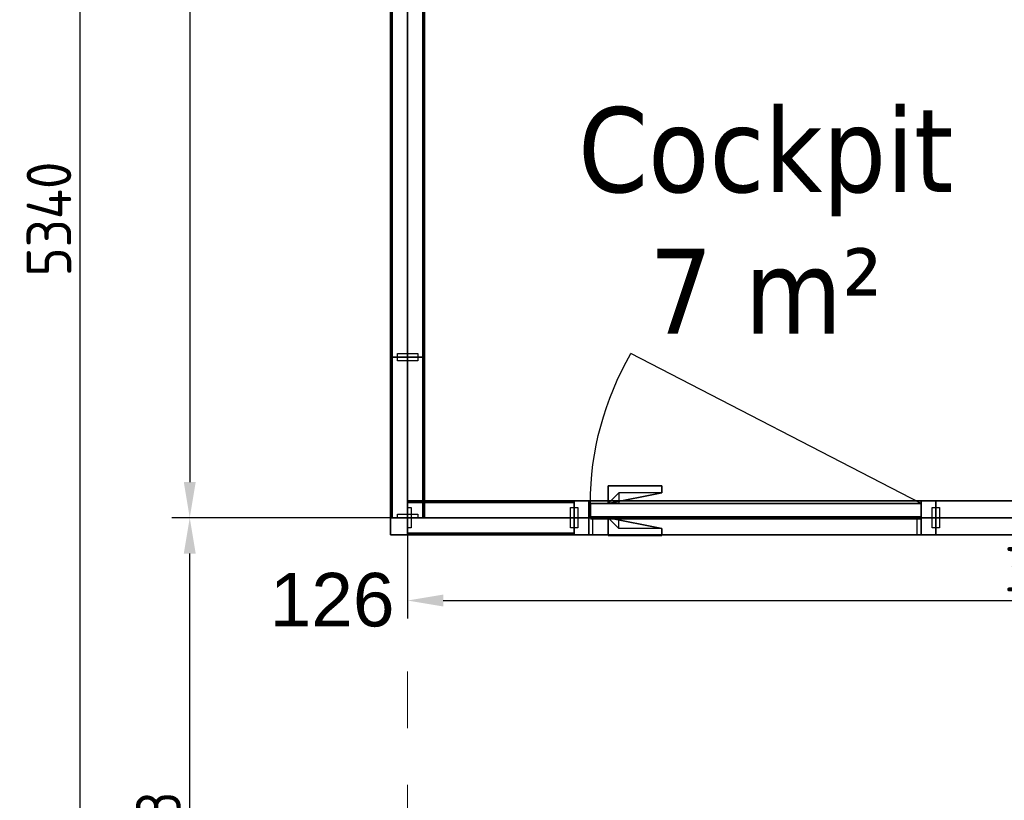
# Model space of a CAD drawing. Extents: x 3165 to 57695, y -7842 to 39081.
# Tile 29 of 248: x 8930 to 11688, y 31370 to 33557. Entities that reach past the tile are written whole.
import ezdxf
from ezdxf.enums import TextEntityAlignment as Align

# ---------------------------------------------------------------- set-up
doc = ezdxf.new("R2010")
doc.units = 0
doc.header["$LTSCALE"] = 50
doc.header["$PDSIZE"] = -5
doc.linetypes.add('HIDDEN2', pattern=[4.7625, 3.175, -1.5875])
doc.linetypes.add('Onderlegger 3e verdieping$0$stramien', pattern=[22.225, 12.7, -3.175, 3.175, -3.175])
doc.layers.get('0').update_dxf_attribs({"linetype": 'CONTINUOUS'})
doc.layers.get('DEFPOINTS').update_dxf_attribs({"linetype": 'CONTINUOUS'})
for name, color, linetype in [('AS-A38--_F----5', 2, 'CONTINUOUS'), ('AS-A38--_F---4-', 9, 'CONTINUOUS'), ('AS-I38-E_F----5_Deuren', 7, 'CONTINUOUS'), ('AS-I38-M_F----5_Deurmodulen', 7, 'CONTINUOUS'), ('AS-I38-M_F----5_Hoekaansluitingen', 7, 'CONTINUOUS'), ('AS-I38-M_F----5_Wandmodulen', 7, 'CONTINUOUS'), ('AS-L32--_F----5', 84, 'CONTINUOUS'), ('AS-L32--_F---4-', 84, 'CONTINUOUS'), ('AS-L32--_F-23--', 84, 'CONTINUOUS'), ('AS-L32--_F123--', 84, 'CONTINUOUS'), ('AS-L38--', 7, 'CONTINUOUS'), ('AS-L38--_F----5', 7, 'CONTINUOUS'), ('AS-L38--_F---4-', 7, 'CONTINUOUS'), ('AS-L38--_F-23--', 3, 'CONTINUOUS'), ('AS-L38--_F1----', 2, 'CONTINUOUS'), ('AS-L38--_F1-----', 2, 'CONTINUOUS'), ('AS-L38--_F123--', 7, 'CONTINUOUS'), ('AS-L38GL_F---4-', 2, 'CONTINUOUS'), ('AS-L38GL_F123--', 3, 'CONTINUOUS'), ('AS-M38--_F----5', 1, 'CONTINUOUS'), ('AS-M38--_F123--_Wandlengte', 1, 'CONTINUOUS'), ('AS-T38--_F----5', 7, 'CONTINUOUS'), ('IWTEKST', 2, 'CONTINUOUS')]:
    doc.layers.add(name, color=color, linetype=linetype)
for name, color, linetype, plot in [('AS-I38-1_F----5', 2, 'CONTINUOUS', False), ('IWHARTWAND', 6, 'CONTINUOUS', False), ('IWHULPLIJN', 40, 'CONTINUOUS', False)]:
    doc.layers.add(name, color=color, linetype=linetype, plot=plot)
doc.layers.add('Onderlegger 3e verdieping$0$A-AREA-IDEN', color=8, linetype='CONTINUOUS', lineweight=18)
doc.layers.add('Onderlegger 3e verdieping$0$S-GRID', color=8, linetype='CONTINUOUS', lineweight=18)
doc.styles.add('Onderlegger 3e verdieping$0$Tahoma_1', font='TAHOMA.TTF', dxfattribs={"height": 238.040123})
doc.styles.get("Standard").update_dxf_attribs({"font": 'isocp.shx'})
doc.dimstyles.new('CWall_F2_Wandlengte', dxfattribs={"dimscale": 50, "dimtxt": 2.5, "dimasz": 2, "dimexe": 1, "dimexo": 1, "dimgap": 0.5, "dimtad": 1, "dimdec": 0, "dimdsep": 46, "dimtxsty": 'Standard', "dimcen": 2.5, "dimclrt": 2, "dimadec": 0, "dimazin": 0, "dimtfac": 1, "dimtdec": 0, "dimtix": 1, "dimtmove": 2, "dimatfit": 0, "dimfxl": 0, "dimtolj": 1, "dimtzin": 0, "dimarcsym": 0})
pattern_1 = [(60, (616, 2090), (-43300, 25000), [300, -50000]), (60, (690, 2164), (-43300, 25000), [100, -50000]), (60, (645, 2190), (-43300, 25000), [100, -50000]), (150, (780, 2170), (-25000, -43300), [200, -50000])]
pattern_2 = [(0, (691.5, 1360), (29.7656, 59.5312), [0, -59.5312])]
pattern_3 = [(60, (616, 1230), (-43300, 25000), [300, -50000]), (60, (690, 1304), (-43300, 25000), [100, -50000]), (60, (645, 1330), (-43300, 25000), [100, -50000]), (150, (780, 1310), (-25000, -43300), [200, -50000])]
pattern_4 = [(60, (616, 370), (-43300, 25000), [300, -50000]), (60, (690, 444), (-43300, 25000), [100, -50000]), (60, (645, 470), (-43300, 25000), [100, -50000]), (150, (780, 450), (-25000, -43300), [200, -50000])]
pattern_5 = [(60, (150, 2090), (-43300, 25000), [300, -50000]), (60, (220, 2164), (-43300, 25000), [100, -50000]), (60, (180, 2190), (-43300, 25000), [100, -50000]), (150, (310, 2170), (-25000, -43300), [200, -50000])]
pattern_6 = [(0, (225, 1360), (29.766, 59.531), [0, -59.531])]
pattern_7 = [(60, (150, 1230), (-43300, 25000), [300, -50000]), (60, (220, 1304), (-43300, 25000), [100, -50000]), (60, (180, 1330), (-43300, 25000), [100, -50000]), (150, (310, 1310), (-25000, -43300), [200, -50000])]
pattern_8 = [(60, (150, 370), (-43300, 25000), [300, -50000]), (60, (220, 444), (-43300, 25000), [100, -50000]), (60, (180, 470), (-43300, 25000), [100, -50000]), (150, (310, 450), (-25000, -43300), [200, -50000])]
pattern_9 = [(60, (160, 370), (-43300, 25000), [300, -50000]), (60, (230, 444), (-43300, 25000), [100, -50000]), (60, (187, 470), (-43300, 25000), [100, -50000]), (150, (320, 450), (-25000, -43300), [200, -50000])]
pattern_10 = [(60, (160, 1230), (-43300, 25000), [300, -50000]), (60, (230, 1304), (-43300, 25000), [100, -50000]), (60, (187, 1330), (-43300, 25000), [100, -50000]), (150, (320, 1310), (-25000, -43300), [200, -50000])]
pattern_11 = [(0, (233.25, 1360), (29.766, 59.531), [0, -59.531])]
pattern_12 = [(60, (160, 2090), (-43300, 25000), [300, -50000]), (60, (230, 2164), (-43300, 25000), [100, -50000]), (60, (187, 2190), (-43300, 25000), [100, -50000]), (150, (320, 2170), (-25000, -43300), [200, -50000])]

# ---------------------------------------------------------------- blocks, each defined once
blk = doc.blocks.new('Onderlegger 3e verdieping')
at = {"layer": 'Onderlegger 3e verdieping$0$S-GRID', "linetype": 'Onderlegger 3e verdieping$0$stramien'}
blk.add_line((10016.6, 38080.6), (10016.6, 16252.6), dxfattribs=at)
at = {"layer": 'Onderlegger 3e verdieping$0$A-AREA-IDEN', "insert": (11019.6, 33311.9), "char_height": 238.04, "width": 1263, "attachment_point": 2, "line_spacing_factor": 1.000232, "style": 'Onderlegger 3e verdieping$0$Tahoma_1'}
blk.add_mtext('Cockpit\\P7 m²', dxfattribs=at)
blk = doc.blocks.new('QHK-17--_CTA01')
at = {"layer": 'AS-L38--_F----5', "linetype": 'HIDDEN2'}
blk.add_line((0, 0), (0, 0, 2700), dxfattribs=at)
at = {"layer": 'AS-L38--_F---4-'}
blk.add_line((-47.5, 47.5), (-47.5, 47.5, 2700), dxfattribs=at)
for points, invisible_edges in [([(0, 47.5, 2700), (0, -47.5, 2700), (47.5, -47.5, 2700), (-47.5, 47.5, 2700)], 4), ([(47.5, -47.5, 2700), (-47.5, 47.5, 2700), (-47.5, 0, 2700), (47.5, 0, 2700)], 1), ([(47.5, 0), (47.5, 0, 60), (47.5, -47.5, 60), (47.5, -47.5)], 1), ([(47.5, 0, 2660), (47.5, 0, 2700), (47.5, -47.5, 2700), (47.5, -47.5, 2660)], 1), ([(47.5, -47.5), (47.5, -47.5, 60), (0, -47.5, 60), (0, -47.5)], 4), ([(47.5, -47.5, 2660), (47.5, -47.5, 2700), (0, -47.5, 2700), (0, -47.5, 2660)], 4)]:
    blk.add_3dface(points, dxfattribs=dict(at, invisible_edges=invisible_edges))
for points in [[(47.5, 0, 60), (47.5, 0, 2660), (47.5, -47.5, 2660), (47.5, -47.5, 60)], [(47.5, -47.5, 60), (47.5, -47.5, 2660), (0, -47.5, 2660), (0, -47.5, 60)]]:
    blk.add_3dface(points, dxfattribs=at)
at = {"layer": 'AS-L38--_F123--'}
blk.add_lwpolyline([(0, -47.5), (47.5, -47.5), (47.5, 0)], dxfattribs=at)
at = {"layer": 'DEFPOINTS'}
blk.add_point((0, 0, 2700), dxfattribs=at)
at = {"layer": 'AS-I38-M_F----5_Hoekaansluitingen', "extrusion": (1, -6.12303e-17, 0)}
blk.add_text('D126', height=125, rotation=90, dxfattribs=at).set_placement((0, 2750), align=Align.MIDDLE_LEFT)
at = {"layer": 'AS-I38-M_F----5_Hoekaansluitingen', "extrusion": (0, -1, 0)}
blk.add_text('D126', height=125, rotation=90, dxfattribs=at).set_placement((0, 2750), align=Align.MIDDLE_LEFT)
blk = doc.blocks.new('WandNr5o_CTA01')
at = {"layer": 'AS-T38--_F----5', "color": 0, "linetype": 'ByBlock'}
blk.add_circle((0, -18), 2.5, dxfattribs=at)
blk.add_attdef('WANDNR', text='', height=2.5, dxfattribs=at).set_placement((0, -18), align=Align.MIDDLE)
blk = doc.blocks.new('BvnAans-_CTA01')
at = {"layer": 'AS-L38--_F----5', "color": 0, "invisible_edges": 10}
blk.add_3dface([(0, 0), (1, 0), (1, 0, 1), (0, 0, 1)], dxfattribs=at)
at = {"layer": 'AS-L38--_F---4-', "invisible_edges": 10}
for points in [[(0, 0.5), (1, 0.5), (1, 0.5, 1), (0, 0.5, 1)], [(0, -0.5), (1, -0.5), (1, -0.5, 1), (0, -0.5, 1)]]:
    blk.add_3dface(points, dxfattribs=at)
at = {"layer": 'AS-L38--_F---4-'}
blk.add_3dface([(0, -0.5, 1), (0, 0.5, 1), (1, 0.5, 1), (1, -0.5, 1)], dxfattribs=at)
blk = doc.blocks.new('OndrAans_CTA01')
at = {"layer": 'AS-L38--_F----5', "color": 0, "invisible_edges": 10}
blk.add_3dface([(0, 0), (1, 0), (1, 0, 1), (0, 0, 1)], dxfattribs=at)
at = {"layer": 'AS-L38--_F---4-', "invisible_edges": 10}
for points in [[(0, 0.5), (1, 0.5), (1, 0.5, 1), (0, 0.5, 1)], [(0, -0.5), (1, -0.5), (1, -0.5, 1), (0, -0.5, 1)]]:
    blk.add_3dface(points, dxfattribs=at)
at = {"layer": 'AS-L38--_F123--', "color": 0}
blk.add_3dface([(0, -0.5), (1, -0.5), (1, 0.5), (0, 0.5)], dxfattribs=at)
blk = doc.blocks.new('Q0WDSTL-_CTA01')
at = {"layer": 'AS-L38--_F-23--'}
for p, q in [((0, 0.3), (0, 0.5)), ((0, -0.3), (0, -0.5))]:
    blk.add_line(p, q, dxfattribs=at)
at = {"layer": 'AS-L38--_F-23--', "color": 1}
blk.add_lwpolyline([(0, 0.3), (1, 0.3), (1, -0.3), (0, -0.3)], dxfattribs=at)
at = {"layer": 'AS-L38--_F1-----'}
blk.add_lwpolyline([(0, 0.5), (0, -0.5)], dxfattribs=at)
blk = doc.blocks.new('QPGLAS--_CTA01')
at = {"layer": 'AS-L38--_F----5', "color": 0}
blk.add_3dface([(0, 0), (1, 0), (1, 0, 1), (0, 0, 1)], dxfattribs=at)
at = {"layer": 'AS-L38GL_F123--'}
blk.add_line((0, 0), (1, 0), dxfattribs=at)
at = {"layer": 'AS-L38GL_F---4-'}
mesh = blk.add_polymesh((6, 3), dxfattribs=at)
for k, corner in enumerate([(1, -0.45, 1), (1, -0.45), (1, -0.45), (0, -0.45, 1), (0, -0.45), (0, -0.45), (0, 0.45, 1), (0, 0.45), (0, -0.45), (1, 0.45, 1), (1, 0.45), (1, -0.45), (1, 0.45, 1), (1, 0.45, 1), (1, -0.45, 1), (0, 0.45, 1), (0, 0.45, 1), (0, -0.45, 1)]):
    mesh.set_mesh_vertex(divmod(k, 3), corner)
blk = doc.blocks.new('O4------_CTA01')
blk.add_blockref('QPGLAS--_CTA01', (0, 0))
blk = doc.blocks.new('QWND19--_CTA01')
at = {"layer": 'AS-A38--_F----5', "extrusion": (0, -1, 0)}
h = blk.add_hatch(dxfattribs=at)
h.set_pattern_fill('GLAS2', color=256, scale=50, angle=60, style=0, pattern_type=2)
h.set_pattern_definition(pattern_1)
h.paths.add_polyline_path([(0, 1780), (1383, 1780), (1383, 2660), (0, 2660)])
h = blk.add_hatch(dxfattribs=at)
h.set_pattern_fill('GLAS2', color=256, scale=50, angle=60, style=0, pattern_type=2)
h.set_pattern_definition(pattern_3)
h.paths.add_polyline_path([(0, 940), (1383, 940), (1383, 1780), (0, 1780)])
h = blk.add_hatch(dxfattribs=at)
h.set_pattern_fill('GLAS2', color=256, scale=50, angle=60, style=0, pattern_type=2)
h.set_pattern_definition(pattern_4)
h.paths.add_polyline_path([(0, 60), (1383, 60), (1383, 940), (0, 940)])
h = blk.add_hatch(dxfattribs=at)
h.set_pattern_fill('DOTS', color=256, scale=37.5, style=0)
h.set_pattern_definition(pattern_2)
h.paths.add_polyline_path([(10, 950), (1373, 950), (1373, 1770), (10, 1770)])
at = {"layer": 'AS-A38--_F---4-', "extrusion": (0, -1, 0)}
h = blk.add_hatch(dxfattribs=at)
h.set_pattern_fill('GLAS2', color=256, scale=50, angle=60, style=0, pattern_type=2)
h.set_pattern_definition(pattern_1)
h.paths.add_polyline_path([(0, 1780), (1383, 1780), (1383, 2660), (0, 2660)])
h = blk.add_hatch(dxfattribs=at)
h.set_pattern_fill('GLAS2', color=256, scale=50, angle=60, style=0, pattern_type=2)
h.set_pattern_definition(pattern_3)
h.paths.add_polyline_path([(0, 940), (1383, 940), (1383, 1780), (0, 1780)])
h = blk.add_hatch(dxfattribs=at)
h.set_pattern_fill('GLAS2', color=256, scale=50, angle=60, style=0, pattern_type=2)
h.set_pattern_definition(pattern_4)
h.paths.add_polyline_path([(0, 60), (1383, 60), (1383, 940), (0, 940)])
h = blk.add_hatch(dxfattribs=at)
h.set_pattern_fill('DOTS', color=256, scale=37.5, style=0)
h.set_pattern_definition(pattern_2)
h.paths.add_polyline_path([(10, 950), (1373, 950), (1373, 1770), (10, 1770)])
h = blk.add_hatch(dxfattribs=at)
h.set_pattern_fill('GLAS2', color=256, scale=50, angle=60, style=0, pattern_type=2)
h.set_pattern_definition(pattern_1)
h.paths.add_polyline_path([(0, 1780), (1383, 1780), (1383, 2660), (0, 2660)])
h = blk.add_hatch(dxfattribs=at)
h.set_pattern_fill('GLAS2', color=256, scale=50, angle=60, style=0, pattern_type=2)
h.set_pattern_definition(pattern_3)
h.paths.add_polyline_path([(0, 940), (1383, 940), (1383, 1780), (0, 1780)])
h = blk.add_hatch(dxfattribs=at)
h.set_pattern_fill('GLAS2', color=256, scale=50, angle=60, style=0, pattern_type=2)
h.set_pattern_definition(pattern_4)
h.paths.add_polyline_path([(0, 60), (1383, 60), (1383, 940), (0, 940)])
h = blk.add_hatch(dxfattribs=at)
h.set_pattern_fill('DOTS', color=256, scale=37.5, style=0)
h.set_pattern_definition(pattern_2)
h.paths.add_polyline_path([(10, 950), (1373, 950), (1373, 1770), (10, 1770)])
at = {"layer": 'DEFPOINTS'}
blk.add_point((0, 0, 2700), dxfattribs=at)
at = {"layer": 'AS-L38--', "yscale": 95}
for name, p, xscale, zscale in [('BvnAans-_CTA01', (0, 0, 2660), 1383, 40), ('OndrAans_CTA01', (0, 0), 1383, 60), ('Q0WDSTL-_CTA01', (0, 0), 10, 10), ('O4------_CTA01', (0, 0, 1780), 1383, 880), ('O4------_CTA01', (0, 0, 940), 1383, 840), ('O4------_CTA01', (0, 0, 60), 1383, 880)]:
    blk.add_blockref(name, p, dxfattribs=dict(at, xscale=xscale, zscale=zscale))
at = {"layer": 'AS-L38--', "xscale": 10, "yscale": 95, "zscale": 10, "rotation": 180}
blk.add_blockref('Q0WDSTL-_CTA01', (1383, 0), dxfattribs=at)
at = {"layer": 'AS-I38-1_F----5', "extrusion": (0, -1, 0)}
blk.add_text('2', height=90, dxfattribs=at).set_placement((40, 130))
at = {"layer": 'AS-I38-M_F----5_Wandmodulen', "extrusion": (0, -1, 0)}
blk.add_text('GH', height=125, rotation=90, dxfattribs=at).set_placement((691.5, 2750), align=Align.MIDDLE_LEFT)
blk = doc.blocks.new('QWND96--_CTA01')
at = {"layer": 'AS-A38--_F----5', "extrusion": (0, -1, 0)}
h = blk.add_hatch(dxfattribs=at)
h.set_pattern_fill('GLAS2', color=256, scale=50, angle=60, style=0, pattern_type=2)
h.set_pattern_definition(pattern_5)
h.paths.add_polyline_path([(0, 1780), (450, 1780), (450, 2660), (0, 2660)])
h = blk.add_hatch(dxfattribs=at)
h.set_pattern_fill('GLAS2', color=256, scale=50, angle=60, style=0, pattern_type=2)
h.set_pattern_definition(pattern_7)
h.paths.add_polyline_path([(0, 940), (450, 940), (450, 1780), (0, 1780)])
h = blk.add_hatch(dxfattribs=at)
h.set_pattern_fill('GLAS2', color=256, scale=50, angle=60, style=0, pattern_type=2)
h.set_pattern_definition(pattern_8)
h.paths.add_polyline_path([(0, 60), (450, 60), (450, 940), (0, 940)])
h = blk.add_hatch(dxfattribs=at)
h.set_pattern_fill('DOTS', color=256, scale=37.5, style=0)
h.set_pattern_definition(pattern_6)
h.paths.add_polyline_path([(10, 950), (440, 950), (440, 1770), (10, 1770)])
at = {"layer": 'AS-A38--_F---4-', "extrusion": (0, -1, 0)}
h = blk.add_hatch(dxfattribs=at)
h.set_pattern_fill('GLAS2', color=256, scale=50, angle=60, style=0, pattern_type=2)
h.set_pattern_definition(pattern_5)
h.paths.add_polyline_path([(0, 1780), (450, 1780), (450, 2660), (0, 2660)])
h = blk.add_hatch(dxfattribs=at)
h.set_pattern_fill('GLAS2', color=256, scale=50, angle=60, style=0, pattern_type=2)
h.set_pattern_definition(pattern_7)
h.paths.add_polyline_path([(0, 940), (450, 940), (450, 1780), (0, 1780)])
h = blk.add_hatch(dxfattribs=at)
h.set_pattern_fill('GLAS2', color=256, scale=50, angle=60, style=0, pattern_type=2)
h.set_pattern_definition(pattern_8)
h.paths.add_polyline_path([(0, 60), (450, 60), (450, 940), (0, 940)])
h = blk.add_hatch(dxfattribs=at)
h.set_pattern_fill('DOTS', color=256, scale=37.5, style=0)
h.set_pattern_definition(pattern_6)
h.paths.add_polyline_path([(10, 950), (440, 950), (440, 1770), (10, 1770)])
h = blk.add_hatch(dxfattribs=at)
h.set_pattern_fill('GLAS2', color=256, scale=50, angle=60, style=0, pattern_type=2)
h.set_pattern_definition(pattern_5)
h.paths.add_polyline_path([(0, 1780), (450, 1780), (450, 2660), (0, 2660)])
h = blk.add_hatch(dxfattribs=at)
h.set_pattern_fill('GLAS2', color=256, scale=50, angle=60, style=0, pattern_type=2)
h.set_pattern_definition(pattern_7)
h.paths.add_polyline_path([(0, 940), (450, 940), (450, 1780), (0, 1780)])
h = blk.add_hatch(dxfattribs=at)
h.set_pattern_fill('GLAS2', color=256, scale=50, angle=60, style=0, pattern_type=2)
h.set_pattern_definition(pattern_8)
h.paths.add_polyline_path([(0, 60), (450, 60), (450, 940), (0, 940)])
h = blk.add_hatch(dxfattribs=at)
h.set_pattern_fill('DOTS', color=256, scale=37.5, style=0)
h.set_pattern_definition(pattern_6)
h.paths.add_polyline_path([(10, 950), (440, 950), (440, 1770), (10, 1770)])
at = {"layer": 'DEFPOINTS'}
blk.add_point((0, 0, 2700), dxfattribs=at)
at = {"layer": 'AS-L38--', "yscale": 95}
for name, p, xscale, zscale in [('BvnAans-_CTA01', (0, 0, 2660), 450, 40), ('OndrAans_CTA01', (0, 0), 450, 60), ('Q0WDSTL-_CTA01', (0, 0), 10, 10), ('O4------_CTA01', (0, 0, 1780), 450, 880), ('O4------_CTA01', (0, 0, 940), 450, 840), ('O4------_CTA01', (0, 0, 60), 450, 880)]:
    blk.add_blockref(name, p, dxfattribs=dict(at, xscale=xscale, zscale=zscale))
at = {"layer": 'AS-L38--', "xscale": 10, "yscale": 95, "zscale": 10, "rotation": 180}
blk.add_blockref('Q0WDSTL-_CTA01', (450, 0), dxfattribs=at)
at = {"layer": 'AS-I38-1_F----5', "extrusion": (0, -1, 0)}
blk.add_text('98', height=90, dxfattribs=at).set_placement((40, 130))
at = {"layer": 'AS-I38-M_F----5_Wandmodulen', "extrusion": (0, -1, 0)}
blk.add_text('GH', height=125, rotation=90, dxfattribs=at).set_placement((225, 2750), align=Align.MIDDLE_LEFT)
blk = doc.blocks.new('QWND97--_CTA01')
at = {"layer": 'AS-A38--_F----5', "extrusion": (0, -1, 0)}
h = blk.add_hatch(dxfattribs=at)
h.set_pattern_fill('GLAS2', color=256, scale=50, angle=60, style=0, pattern_type=2)
h.set_pattern_definition(pattern_9)
h.paths.add_polyline_path([(0, 60), (466.5, 60), (466.5, 940), (0, 940)])
h = blk.add_hatch(dxfattribs=at)
h.set_pattern_fill('GLAS2', color=256, scale=50, angle=60, style=0, pattern_type=2)
h.set_pattern_definition(pattern_10)
h.paths.add_polyline_path([(0, 940), (466.5, 940), (466.5, 1780), (0, 1780)])
h = blk.add_hatch(dxfattribs=at)
h.set_pattern_fill('GLAS2', color=256, scale=50, angle=60, style=0, pattern_type=2)
h.set_pattern_definition(pattern_12)
h.paths.add_polyline_path([(0, 1780), (466.5, 1780), (466.5, 2660), (0, 2660)])
h = blk.add_hatch(dxfattribs=at)
h.set_pattern_fill('DOTS', color=256, scale=37.5, style=0)
h.set_pattern_definition(pattern_11)
h.paths.add_polyline_path([(10, 950), (456.5, 950), (456.5, 1770), (10, 1770)])
at = {"layer": 'AS-A38--_F---4-', "extrusion": (0, -1, 0)}
h = blk.add_hatch(dxfattribs=at)
h.set_pattern_fill('GLAS2', color=256, scale=50, angle=60, style=0, pattern_type=2)
h.set_pattern_definition(pattern_12)
h.paths.add_polyline_path([(0, 1780), (466.5, 1780), (466.5, 2660), (0, 2660)])
h = blk.add_hatch(dxfattribs=at)
h.set_pattern_fill('GLAS2', color=256, scale=50, angle=60, style=0, pattern_type=2)
h.set_pattern_definition(pattern_10)
h.paths.add_polyline_path([(0, 940), (466.5, 940), (466.5, 1780), (0, 1780)])
h = blk.add_hatch(dxfattribs=at)
h.set_pattern_fill('GLAS2', color=256, scale=50, angle=60, style=0, pattern_type=2)
h.set_pattern_definition(pattern_9)
h.paths.add_polyline_path([(0, 60), (466.5, 60), (466.5, 940), (0, 940)])
h = blk.add_hatch(dxfattribs=at)
h.set_pattern_fill('DOTS', color=256, scale=37.5, style=0)
h.set_pattern_definition(pattern_11)
h.paths.add_polyline_path([(10, 950), (456.5, 950), (456.5, 1770), (10, 1770)])
h = blk.add_hatch(dxfattribs=at)
h.set_pattern_fill('GLAS2', color=256, scale=50, angle=60, style=0, pattern_type=2)
h.set_pattern_definition(pattern_12)
h.paths.add_polyline_path([(0, 1780), (466.5, 1780), (466.5, 2660), (0, 2660)])
h = blk.add_hatch(dxfattribs=at)
h.set_pattern_fill('GLAS2', color=256, scale=50, angle=60, style=0, pattern_type=2)
h.set_pattern_definition(pattern_10)
h.paths.add_polyline_path([(0, 940), (466.5, 940), (466.5, 1780), (0, 1780)])
h = blk.add_hatch(dxfattribs=at)
h.set_pattern_fill('GLAS2', color=256, scale=50, angle=60, style=0, pattern_type=2)
h.set_pattern_definition(pattern_9)
h.paths.add_polyline_path([(0, 60), (466.5, 60), (466.5, 940), (0, 940)])
h = blk.add_hatch(dxfattribs=at)
h.set_pattern_fill('DOTS', color=256, scale=37.5, style=0)
h.set_pattern_definition(pattern_11)
h.paths.add_polyline_path([(10, 950), (456.5, 950), (456.5, 1770), (10, 1770)])
at = {"layer": 'DEFPOINTS'}
blk.add_point((0, 0, 2700), dxfattribs=at)
at = {"layer": 'AS-L38--', "yscale": 95}
for name, p, xscale, zscale in [('BvnAans-_CTA01', (0, 0, 2660), 466.5, 40), ('OndrAans_CTA01', (0, 0), 466.5, 60), ('Q0WDSTL-_CTA01', (0, 0), 10, 10), ('O4------_CTA01', (0, 0, 1780), 466.5, 880), ('O4------_CTA01', (0, 0, 940), 466.5, 840), ('O4------_CTA01', (0, 0, 60), 466.5, 880)]:
    blk.add_blockref(name, p, dxfattribs=dict(at, xscale=xscale, zscale=zscale))
at = {"layer": 'AS-L38--', "xscale": 10, "yscale": 95, "zscale": 10, "rotation": 180}
blk.add_blockref('Q0WDSTL-_CTA01', (466.5, 0), dxfattribs=at)
at = {"layer": 'AS-I38-1_F----5', "extrusion": (0, -1, 0)}
blk.add_text('1', height=90, dxfattribs=at).set_placement((40, 130))
at = {"layer": 'AS-I38-M_F----5_Wandmodulen', "extrusion": (0, -1, 0)}
blk.add_text('GH', height=125, rotation=90, dxfattribs=at).set_placement((233.2, 2750), align=Align.MIDDLE_LEFT)
blk = doc.blocks.new('D1------_CTA01')
at = {"layer": 'AS-L38--_F----5', "color": 0}
blk.add_3dface([(0, 0), (1, 0), (1, 0, 1), (0, 0, 1)], dxfattribs=at)
at = {"layer": 'AS-L38--_F---4-'}
for points in [[(0, 0.5), (1, 0.5), (1, 0.5, 1), (0, 0.5, 1)], [(0, -0.5), (1, -0.5), (1, -0.5, 1), (0, -0.5, 1)]]:
    blk.add_3dface(points, dxfattribs=at)
blk = doc.blocks.new('QWND102-_CTA01')
at = {"layer": 'DEFPOINTS'}
blk.add_point((0, 0, 2700), dxfattribs=at)
at = {"layer": 'AS-L38--', "yscale": 95}
for name, p, xscale, zscale in [('BvnAans-_CTA01', (0, 0, 2660), 707.0000054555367, 40), ('OndrAans_CTA01', (0, 0), 707.0000054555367, 60), ('Q0WDSTL-_CTA01', (0, 0), 10, 10), ('D1------_CTA01', (0, 0, 1780), 707.0000054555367, 880), ('D1------_CTA01', (0, 0, 940), 707.0000054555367, 840), ('D1------_CTA01', (0, 0, 60), 707.0000054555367, 880)]:
    blk.add_blockref(name, p, dxfattribs=dict(at, xscale=xscale, zscale=zscale))
at = {"layer": 'AS-L38--', "xscale": 10, "yscale": 95, "zscale": 10, "rotation": 180}
blk.add_blockref('Q0WDSTL-_CTA01', (707, 0), dxfattribs=at)
at = {"layer": 'AS-I38-1_F----5', "extrusion": (0, -1, 0)}
blk.add_text('3', height=90, dxfattribs=at).set_placement((40, 130))
at = {"layer": 'AS-I38-M_F----5_Wandmodulen', "extrusion": (0, -1, 0)}
blk.add_text('AH', height=125, rotation=90, dxfattribs=at).set_placement((353.5, 2750), align=Align.MIDDLE_LEFT)
blk = doc.blocks.new('3ADRDRP-_CTA01')
at = {"layer": 'AS-L38--_F----5', "color": 0}
blk.add_3dface([(0, 0), (1, 0), (1, 0, 1), (0, 0, 1)], dxfattribs=at)
at = {"layer": 'AS-L38--_F---4-'}
mesh = blk.add_polymesh((6, 3), dxfattribs=at)
for k, corner in enumerate([(1, -0.5, 1), (1, -0.5), (1, -0.5), (0, -0.5, 1), (0, -0.5), (0, -0.5), (0, 0.5, 1), (0, 0.5), (0, -0.5), (1, 0.5, 1), (1, 0.5), (1, -0.5), (1, 0.5, 1), (1, 0.5, 1), (1, -0.5, 1), (0, 0.5, 1), (0, 0.5, 1), (0, -0.5, 1)]):
    mesh.set_mesh_vertex(divmod(k, 3), corner)
blk = doc.blocks.new('Q0DRSTL-_CTA01')
at = {"layer": 'AS-L38--_F----5', "color": 0}
blk.add_3dface([(0, 0), (1, 0), (1, 0, 1), (0, 0, 1)], dxfattribs=at)
at = {"layer": 'AS-L38--_F-23--', "color": 0}
for p, q in [((0, 0.5), (0, 0.3)), ((1, 0.5), (1, 0)), ((1, 0), (1.25, 0)), ((0, -0.5), (0, -0.3))]:
    blk.add_line(p, q, dxfattribs=at)
for points in [[(1, 0.5), (0, 0.5)], [(0, -0.5), (1.25, -0.5), (1.25, 0)]]:
    blk.add_lwpolyline(points, dxfattribs=at)
at = {"layer": 'AS-L38--_F1----', "color": 0}
blk.add_lwpolyline([(0, -0.5), (1, -0.5), (1, 0.5), (0, 0.5)], close=True, dxfattribs=at)
at = {"layer": 'AS-L38--_F---4-'}
mesh = blk.add_polymesh((6, 3), dxfattribs=at)
for k, corner in enumerate([(1, -0.5, 1), (1, -0.5), (1, -0.5), (0, -0.5, 1), (0, -0.5), (0, -0.5), (0, 0.5, 1), (0, 0.5), (0, -0.5), (1, 0.5, 1), (1, 0.5), (1, -0.5), (1, 0.5, 1), (1, 0.5, 1), (1, -0.5, 1), (0, 0.5, 1), (0, 0.5, 1), (0, -0.5, 1)]):
    mesh.set_mesh_vertex(divmod(k, 3), corner)
blk = doc.blocks.new('ddch1---_CTA01')
at = {"layer": 'AS-L32--_F----5', "color": 1}
for p, q in [((0, 0.075), (1, 0.075, 0.5)), ((1, 0.075, 0.5), (0, 0.075, 1))]:
    blk.add_line(p, q, dxfattribs=at)
at = {"layer": 'AS-L32--_F----5', "color": 1, "linetype": 'HIDDEN2'}
for p, q in [((0, -0.075), (1, -0.075, 0.5)), ((1, -0.075, 0.5), (0, -0.075, 1))]:
    blk.add_line(p, q, dxfattribs=at)
at = {"layer": 'AS-L32--_F----5'}
blk.add_3dface([(0, 0), (0, 0, 1), (1, 0, 1), (1, 0)], dxfattribs=at)
at = {"layer": 'AS-L32--_F---4-'}
for points in [[(0, 1), (0, 1, 1), (1, 1, 1), (1, 1)], [(0, 1), (0, 0), (0, 0, 1), (0, 1, 1)], [(0, 0, 1), (0, 1, 1), (1, 1, 1), (1, 0, 1)], [(1, 1, 1), (1, 0, 1), (1, 0), (1, 1)], [(0, 0), (0, 0, 1), (1, 0, 1), (1, 0)]]:
    blk.add_3dface(points, dxfattribs=at)
at = {"layer": 'AS-L32--_F123--', "color": 1}
blk.add_line((0, 1), (0.8776, 11.4994), dxfattribs=at)
at = {"layer": 'AS-L32--_F123--'}
for p, q in [((1, 1), (0, 1)), ((0, 1), (0, 0)), ((1, 0), (1, 1)), ((0, 0), (1, 0))]:
    blk.add_line(p, q, dxfattribs=at)
at = {"layer": 'AS-L32--_F123--', "color": 1}
blk.add_ellipse((0, 1), major_axis=(0, 21.9), ratio=0.045662, start_param=-1.570796, end_param=-1.070796, dxfattribs=at)
at = {"layer": 'DEFPOINTS'}
blk.add_point((0, 0), dxfattribs=at)
blk.add_point((0, 0), dxfattribs=at)
blk = doc.blocks.new('KlnkRcht_CTA01')
at = {"layer": 'AS-L32--_F----5'}
blk.add_polyline3d([(-0.5, 0, -0.5), (0.5, 0, -0.5), (0.5, 0, 0.5), (-0.5, 0, 0.5)], close=True, dxfattribs=at)
at = {"layer": 'AS-L32--_F-23--'}
for p, q in [((0.3, -0.6, -0.5), (0.3, 0, -0.5)), ((0.5, 0, -0.5), (0.5, -1, -0.5)), ((-0.5, -1, -0.5), (-0.5, -0.6, -0.5)), ((-0.5, -0.6, -0.5), (0.3, -0.6, -0.5)), ((0.5, -1, -0.5), (-0.5, -1, -0.5))]:
    blk.add_line(p, q, dxfattribs=at)
at = {"layer": 'AS-L32--_F---4-'}
mesh = blk.add_polyface(dxfattribs=at)
corners = [(0.5, 0, -0.5), (0.5, -1, -0.5), (-0.5, -1, -0.5), (-0.5, -0.6, -0.5), (0.3, -0.6, -0.5), (0.3, 0, -0.5), (0.5, 0, 0.5), (0.5, -1, 0.5), (-0.5, -1, 0.5), (-0.5, -0.6, 0.5), (0.3, -0.6, 0.5), (0.3, 0, 0.5)]
mesh.append_faces([[corners[k] for k in face] for face in [(0, 1, 7, 6), (1, 2, 8, 7), (2, 3, 9, 8)]])
mesh.append_faces([[corners[k] for k in face] for face in [(6, 10, 11)]], dxfattribs={"vtx0": -1})
mesh.append_faces([[corners[k] for k in face] for face in [(6, 9, 10)]], dxfattribs={"vtx0": -1, "vtx2": -1})
mesh.append_faces([[corners[k] for k in face] for face in [(6, 7, 8, 9)]], dxfattribs={"vtx3": -1})
blk = doc.blocks.new('QDR-2---_CTA01')
at = {"layer": 'DEFPOINTS'}
blk.add_point((0, 0, 2700), dxfattribs=at)
at = {"layer": 'AS-L38--'}
for name, p, xscale, yscale, zscale in [('ddch1---_CTA01', (971.5, 0, 10), -926, 40, 2585), ('KlnkRcht_CTA01', (170.5, 40, 1050), -150, -50, 20), ('BvnAans-_CTA01', (0, 0, 2660), 1013, 95, 40), ('Q0WDSTL-_CTA01', (0, 0), 10, 95, 10), ('3ADRDRP-_CTA01', (0, 0, 2595), 1013, 95, 65), ('Q0DRSTL-_CTA01', (0, 0), 41.5, 95, 2595), ('Q0DRSTL-_CTA01', (1013, 0), -41.5, 95, 2595), ('KlnkRcht_CTA01', (170.5, 0, 1050), -150, 50, 20)]:
    blk.add_blockref(name, p, dxfattribs=dict(at, xscale=xscale, yscale=yscale, zscale=zscale))
at = {"layer": 'AS-L38--', "xscale": 10, "yscale": 95, "zscale": 10, "rotation": 180}
blk.add_blockref('Q0WDSTL-_CTA01', (1013, 0), dxfattribs=at)
at = {"layer": 'AS-I38-E_F----5_Deuren', "extrusion": (0, -1, 0)}
blk.add_text('926x2585', height=90, dxfattribs=at).set_placement((95.5, 175), align=Align.BOTTOM_LEFT)
at = {"layer": 'AS-I38-M_F----5_Deurmodulen', "extrusion": (0, -1, 0)}
blk.add_text('DA', height=125, rotation=90, dxfattribs=at).set_placement((506.5, 2750), align=Align.MIDDLE_LEFT)
blk = doc.blocks.new('DtlBvn--_CTA01')
at = {"color": 0, "linetype": 'ByBlock', "const_width": 0.2}
blk.add_lwpolyline([(-3, 0), (3, 0)], dxfattribs=at)
at = {"color": 3, "linetype": 'ByBlock'}
blk.add_attdef('DETAIL', text='', height=2.5, rotation=270, dxfattribs=at).set_placement((0.553, 0.776), align=Align.RIGHT)
blk = doc.blocks.new('DtlLnks-_CTA01')
at = {"color": 0, "linetype": 'ByBlock', "const_width": 0.2}
blk.add_lwpolyline([(-3, 0), (3, 0)], dxfattribs=at)
at = {"color": 3, "linetype": 'ByBlock'}
blk.add_attdef('DETAIL', (0.399, 0.5), '', height=2.5, dxfattribs=at)
blk = doc.blocks.new('DtlRchts_CTA01')
at = {"color": 0, "linetype": 'ByBlock', "const_width": 0.2}
blk.add_lwpolyline([(-3, 0), (3, 0)], dxfattribs=at)
at = {"color": 3, "linetype": 'ByBlock'}
blk.add_attdef('DETAIL', text='', height=2.5, dxfattribs=at).set_placement((-0.755, 0.5), align=Align.RIGHT)
blk = doc.blocks.new('DtlOndr-_CTA01')
at = {"color": 0, "linetype": 'ByBlock', "const_width": 0.2}
blk.add_lwpolyline([(-3, 0), (3, 0)], dxfattribs=at)
at = {"color": 3, "linetype": 'ByBlock'}
blk.add_attdef('DETAIL', text='', height=2.5, rotation=270, dxfattribs=at).set_placement((-3.206, 1.176), align=Align.RIGHT)
blk = doc.blocks.new('*D356')
at = {"layer": 'AS-M38--_F123--_Wandlengte', "color": 0, "lineweight": -2}
for p, q in [((10076.4, 32161.2), (9356.5, 32161.2)), ((9406.5, 30428.2), (9406.5, 32061.2)), ((9991.3, 30328.2), (9356.5, 30328.2))]:
    blk.add_line(p, q, dxfattribs=at)
at = {"layer": 'AS-M38--_F123--_Wandlengte', "color": 0}
for points in [[(9389.9, 32061.2), (9423.2, 32061.2), (9406.5, 32161.2)], [(9389.9, 30428.2), (9423.2, 30428.2), (9406.5, 30328.2)]]:
    blk.add_solid(points, dxfattribs=at)
at = {"layer": 'DEFPOINTS', "color": 0}
for p in [(9406.5, 32161.2), (10126.4, 32161.2), (10041.3, 30328.2)]:
    blk.add_point(p, dxfattribs=at)
at = {"layer": 'AS-M38--_F123--_Wandlengte', "color": 2, "insert": (9319, 31244.7), "char_height": 125, "attachment_point": 5, "rotation": 90}
blk.add_mtext('\\A1;1833', dxfattribs=at)
blk = doc.blocks.new('*D363')
at = {"layer": 'AS-M38--_F123--_Wandlengte', "color": 0, "lineweight": -2}
for p, q in [((9568.8, 35668.4), (9049.7, 35668.4)), ((9099.7, 30428.2), (9099.7, 35568.4)), ((9568.8, 30328.2), (9049.7, 30328.2))]:
    blk.add_line(p, q, dxfattribs=at)
at = {"layer": 'AS-M38--_F123--_Wandlengte', "color": 0}
for points in [[(9083.1, 35568.4), (9116.4, 35568.4), (9099.7, 35668.4)], [(9083.1, 30428.2), (9116.4, 30428.2), (9099.7, 30328.2)]]:
    blk.add_solid(points, dxfattribs=at)
at = {"layer": 'DEFPOINTS', "color": 0}
for p in [(9099.7, 35668.4), (9618.8, 35668.4), (9618.8, 30328.2)]:
    blk.add_point(p, dxfattribs=at)
at = {"layer": 'AS-M38--_F123--_Wandlengte', "color": 2, "insert": (9012.2, 32998.3), "char_height": 125, "attachment_point": 5, "rotation": 90}
blk.add_mtext('\\A1;5340', dxfattribs=at)
blk = doc.blocks.new('*D384')
at = {"layer": 'AS-M38--_F123--_Wandlengte', "color": 0, "lineweight": -2}
for p, q in [((9966.6, 35674.4), (9356.5, 35674.4)), ((9406.5, 35574.4), (9406.5, 32261.4)), ((9966.6, 32161.4), (9356.5, 32161.4))]:
    blk.add_line(p, q, dxfattribs=at)
at = {"layer": 'AS-M38--_F123--_Wandlengte', "color": 0}
for points in [[(9389.9, 35574.4), (9423.2, 35574.4), (9406.5, 35674.4)], [(9389.9, 32261.4), (9423.2, 32261.4), (9406.5, 32161.4)]]:
    blk.add_solid(points, dxfattribs=at)
at = {"layer": 'DEFPOINTS', "color": 0}
for p in [(10016.6, 35674.4), (9406.5, 32161.4), (10016.6, 32161.4)]:
    blk.add_point(p, dxfattribs=at)
at = {"layer": 'AS-M38--_F123--_Wandlengte', "color": 2, "insert": (9319, 33917.9), "char_height": 125, "attachment_point": 5, "rotation": 90}
blk.add_mtext('\\A1;3513', dxfattribs=at)
blk = doc.blocks.new('*D385')
at = {"layer": 'AS-M38--_F123--_Wandlengte', "color": 0, "lineweight": -2}
for p, q in [((10016.6, 32111.4), (10016.6, 31879.6)), ((13682.6, 32111.2), (13682.6, 31879.4)), ((10116.6, 31929.6), (13582.6, 31929.4))]:
    blk.add_line(p, q, dxfattribs=at)
at = {"layer": 'AS-M38--_F123--_Wandlengte', "color": 0}
for points in [[(10116.6, 31946.3), (10116.6, 31912.9), (10016.6, 31929.6)], [(13582.6, 31946.1), (13582.6, 31912.7), (13682.6, 31929.4)]]:
    blk.add_solid(points, dxfattribs=at)
at = {"layer": 'DEFPOINTS', "color": 0}
for p in [(10016.6, 32161.4), (13682.6, 32161.2), (13682.6, 31929.4)]:
    blk.add_point(p, dxfattribs=at)
at = {"layer": 'AS-M38--_F123--_Wandlengte', "color": 2, "insert": (11849.6, 32017), "char_height": 125, "attachment_point": 5, "rotation": 359.9969}
blk.add_mtext('\\A1;3666', dxfattribs=at)

msp = doc.modelspace()

# ---------------------------------------------------------------- linework, layer by layer
at = {"layer": 'IWHARTWAND'}
msp.add_line((10016.6, 32161.4), (13682.6, 32161.4), dxfattribs=at)
at = {"layer": 'IWHULPLIJN'}
msp.add_line((10016.6, 35617.2), (10016.6, 32161.2), dxfattribs=at)

# ---------------------------------------------------------------- block references
msp.add_blockref('Onderlegger 3e verdieping', (0, 0))
at = {"layer": 'AS-L38--'}
for name, p, rotation in [('QWND19--_CTA01', (10016.6, 33994.4), 270), ('QWND96--_CTA01', (10016.6, 32611.4), 270), ('QDR-2---_CTA01', (10483.1, 32161.4), 359.9968742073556), ('QHK-17--_CTA01', (10016.6, 32161.4), 270), ('QWND97--_CTA01', (10016.6, 32161.4), 359.9968742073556), ('QWND102-_CTA01', (11496.1, 32161.3), 359.9968742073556)]:
    msp.add_blockref(name, p, dxfattribs=dict(at, rotation=rotation))
at = {"layer": 'AS-L38--', "extrusion": (-1, 0, 0)}
ref = msp.add_blockref('WandNr5o_CTA01', (-33302.9, -100, -10016.6), dxfattribs=dict(at, xscale=50, yscale=50, zscale=50))
ref.add_attrib('WANDNR', '1', dxfattribs={"layer": 'AS-T38--_F----5', "color": 0, "linetype": 'ByBlock', "extrusion": (-1, 0, 0), "height": 125}).set_placement((-33302.9, -1000, -10016.6), align=Align.MIDDLE)
at = {"layer": 'AS-M38--_F----5', "extrusion": (-5.45554e-05, -1, 9.41643e-18)}
ref = msp.add_blockref('DtlOndr-_CTA01', (10327.4, 0, -32161.9), dxfattribs=dict(at, xscale=50, yscale=50, zscale=50, rotation=90))
ref.add_attrib('DETAIL', '15', dxfattribs={"layer": '0', "color": 3, "linetype": 'ByBlock', "extrusion": (-5.45554e-05, -1, 9.41643e-18), "height": 125}).set_placement((10268.6, -160.3, -32161.9), align=Align.RIGHT)
ref = msp.add_blockref('DtlBvn--_CTA01', (10327.4, 2700, -32161.9), dxfattribs=dict(at, xscale=50, yscale=50, zscale=50, rotation=90))
ref.add_attrib('DETAIL', '13', dxfattribs={"layer": '0', "color": 3, "linetype": 'ByBlock', "extrusion": (-5.45554e-05, -1, 9.41643e-18), "height": 125}).set_placement((10288.6, 2727.7, -32161.9), align=Align.RIGHT)
ref = msp.add_blockref('DtlLnks-_CTA01', (10481.3, 1350, -32161.9), dxfattribs=dict(at, xscale=50, yscale=50, zscale=50))
ref.add_attrib('DETAIL', '11A', (10501.3, 1375, -32161.9), dxfattribs={"layer": '0', "color": 3, "linetype": 'ByBlock', "extrusion": (-5.45554e-05, -1, 9.41643e-18), "height": 125})
ref = msp.add_blockref('DtlBvn--_CTA01', (11160.1, 2700, -32161.9), dxfattribs=dict(at, xscale=50, yscale=50, zscale=50, rotation=90))
ref.add_attrib('DETAIL', '21', dxfattribs={"layer": '0', "color": 3, "linetype": 'ByBlock', "extrusion": (-5.45554e-05, -1, 9.41643e-18), "height": 125}).set_placement((11121.3, 2727.7, -32161.9), align=Align.RIGHT)
ref = msp.add_blockref('DtlOndr-_CTA01', (11160.1, 0, -32161.9), dxfattribs=dict(at, xscale=50, yscale=50, zscale=50, rotation=90))
ref.add_attrib('DETAIL', '9', dxfattribs={"layer": '0', "color": 3, "linetype": 'ByBlock', "extrusion": (-5.45554e-05, -1, 9.41643e-18), "height": 125}).set_placement((11101.2, -160.3, -32161.9), align=Align.RIGHT)
ref = msp.add_blockref('DtlRchts_CTA01', (11494.3, 1350, -32161.9), dxfattribs=dict(at, xscale=50, yscale=50, zscale=50))
ref.add_attrib('DETAIL', '10B', dxfattribs={"layer": '0', "color": 3, "linetype": 'ByBlock', "extrusion": (-5.45554e-05, -1, 9.41643e-18), "height": 125}).set_placement((11456.6, 1375, -32161.9), align=Align.RIGHT)

# ---------------------------------------------------------------- texts
at = {"layer": 'IWTEKST', "insert": (9630.4, 32007, 60), "char_height": 150, "width": 3405, "attachment_point": 1}
msp.add_mtext('{\\fArial|b0|i0|c0|p34;126}', dxfattribs=at)

# ---------------------------------------------------------------- dimensions: what is measured, and where the dimension line sits
at = {"layer": 'AS-M38--_F123--_Wandlengte'}
for base, p1, p2, picture, middle in [((9099.7, 35668.4), (9618.8, 30328.2), (9618.8, 35668.4), '*D363', (9012.2, 32998.3)), ((9406.5, 32161.2), (10041.3, 30328.2), (10126.4, 32161.2), '*D356', (9319, 31244.7))]:
    dim = msp.add_linear_dim(base=base, p1=p1, p2=p2, angle=90, dimstyle='CWall_F2_Wandlengte', dxfattribs=at)
    dim.commit()
    dim.dimension.update_dxf_attribs({"geometry": picture, "text_midpoint": middle})
for p1, p2, distance, picture, middle in [((10016.6, 35674.4), (10016.6, 32161.4), -610.1, '*D384', (9319, 33917.9)), ((10016.6, 32161.4), (13682.6, 32161.2), -231.8, '*D385', (11849.6, 32017))]:
    dim = msp.add_aligned_dim(p1=p1, p2=p2, distance=distance, dimstyle='CWall_F2_Wandlengte', dxfattribs=at)
    dim.commit()
    dim.dimension.update_dxf_attribs({"geometry": picture, "text_midpoint": middle})

doc.saveas('drawing.dxf')
